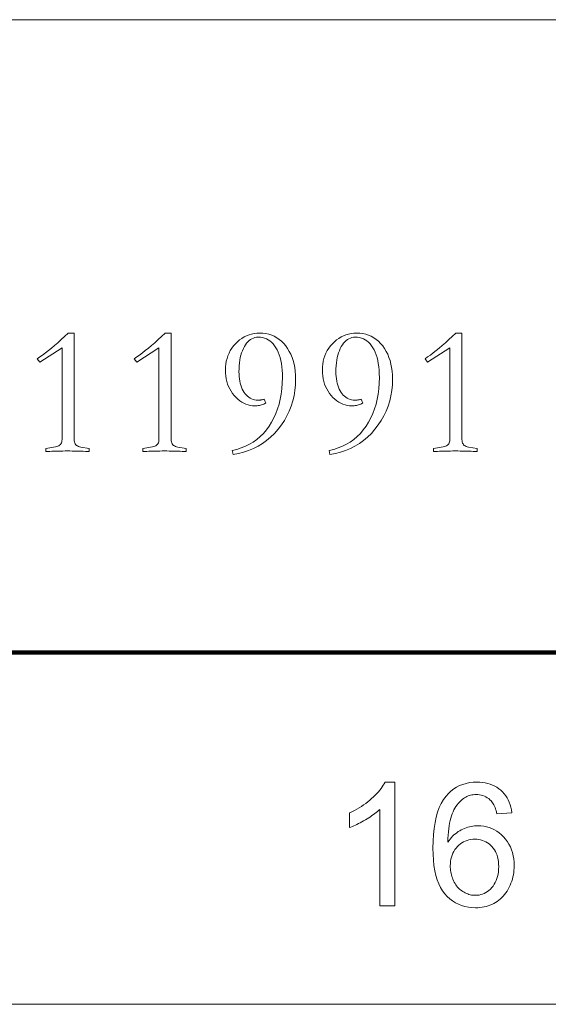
# Model space of a CAD drawing. Extents: x 0 to 1189, y 0 to 841.
# Tile 111 of 132: x 1140 to 1155, y 10 to 38. Entities that reach past the tile are written whole.
import ezdxf

# ---------------------------------------------------------------- set-up
doc = ezdxf.new("R2010")
doc.units = 0

msp = doc.modelspace()

# ---------------------------------------------------------------- linework, layer by layer
at = {"color": 7, "lineweight": 13}
for p, q in [((1169, 38), (1064, 38)), ((10, 10), (1179, 10))]:
    msp.add_line(p, q, dxfattribs=at)
at = {"color": 7, "lineweight": 100}
msp.add_line((20, 20), (1169, 20), dxfattribs=at)
at = {"color": 7, "lineweight": 13}
for points in [[(1142.26, 25.719), (1142.204, 25.722), (1142.147, 25.725), (1142.089, 25.727), (1142.029, 25.729), (1141.968, 25.731), (1141.906, 25.732), (1141.842, 25.733), (1141.777, 25.734), (1141.71, 25.735), (1141.642, 25.735), (1141.574, 25.735), (1141.508, 25.734), (1141.443, 25.733), (1141.379, 25.732), (1141.316, 25.731), (1141.255, 25.729), (1141.195, 25.727), (1141.137, 25.725), (1141.08, 25.722), (1141.025, 25.719), (1141.025, 25.803), (1141.299, 25.851), (1141.334, 25.86), (1141.366, 25.871), (1141.393, 25.885), (1141.417, 25.902), (1141.438, 25.921), (1141.454, 25.943), (1141.467, 25.967), (1141.476, 25.995), (1141.482, 26.024), (1141.484, 26.057), (1141.484, 28.665), (1140.856, 28.258), (1140.782, 28.358), (1140.856, 28.408), (1140.933, 28.464), (1141.014, 28.524), (1141.097, 28.589), (1141.183, 28.659), (1141.272, 28.735), (1141.364, 28.815), (1141.459, 28.901), (1141.557, 28.991), (1141.658, 29.087), (1141.832, 29.087), (1141.832, 26.057), (1141.834, 26.022), (1141.84, 25.991), (1141.849, 25.962), (1141.862, 25.937), (1141.878, 25.914), (1141.899, 25.895), (1141.923, 25.878), (1141.951, 25.864), (1141.982, 25.853), (1142.017, 25.846), (1142.26, 25.803)], [(1145.016, 25.719), (1144.96, 25.722), (1144.903, 25.725), (1144.845, 25.727), (1144.785, 25.729), (1144.724, 25.731), (1144.661, 25.732), (1144.598, 25.733), (1144.532, 25.734), (1144.466, 25.735), (1144.398, 25.735), (1144.33, 25.735), (1144.263, 25.734), (1144.198, 25.733), (1144.134, 25.732), (1144.072, 25.731), (1144.011, 25.729), (1143.951, 25.727), (1143.893, 25.725), (1143.836, 25.722), (1143.78, 25.719), (1143.78, 25.803), (1144.055, 25.851), (1144.09, 25.86), (1144.121, 25.871), (1144.149, 25.885), (1144.173, 25.902), (1144.193, 25.921), (1144.21, 25.943), (1144.223, 25.967), (1144.232, 25.995), (1144.238, 26.024), (1144.24, 26.057), (1144.24, 28.665), (1143.611, 28.258), (1143.537, 28.358), (1143.612, 28.408), (1143.689, 28.464), (1143.769, 28.524), (1143.852, 28.589), (1143.939, 28.659), (1144.028, 28.735), (1144.12, 28.815), (1144.215, 28.901), (1144.313, 28.991), (1144.414, 29.087), (1144.588, 29.087), (1144.588, 26.057), (1144.59, 26.022), (1144.595, 25.991), (1144.605, 25.962), (1144.617, 25.937), (1144.634, 25.914), (1144.654, 25.895), (1144.678, 25.878), (1144.706, 25.864), (1144.738, 25.853), (1144.773, 25.846), (1145.016, 25.803)], [(1147.28, 27.097), (1147.25, 27.082), (1147.22, 27.068), (1147.19, 27.056), (1147.159, 27.046), (1147.128, 27.037), (1147.097, 27.03), (1147.066, 27.025), (1147.034, 27.021), (1147.001, 27.018), (1146.969, 27.018), (1146.902, 27.021), (1146.837, 27.029), (1146.774, 27.044), (1146.712, 27.064), (1146.653, 27.091), (1146.595, 27.123), (1146.538, 27.161), (1146.484, 27.205), (1146.431, 27.255), (1146.38, 27.311), (1146.333, 27.371), (1146.29, 27.433), (1146.252, 27.499), (1146.22, 27.567), (1146.192, 27.639), (1146.17, 27.713), (1146.152, 27.789), (1146.139, 27.869), (1146.132, 27.951), (1146.129, 28.036), (1146.132, 28.124), (1146.141, 28.208), (1146.155, 28.29), (1146.175, 28.369), (1146.201, 28.445), (1146.232, 28.518), (1146.269, 28.589), (1146.312, 28.656), (1146.36, 28.721), (1146.414, 28.783), (1146.473, 28.841), (1146.533, 28.893), (1146.596, 28.938), (1146.662, 28.978), (1146.73, 29.011), (1146.8, 29.038), (1146.873, 29.06), (1146.948, 29.075), (1147.026, 29.084), (1147.106, 29.087), (1147.196, 29.083), (1147.283, 29.072), (1147.365, 29.054), (1147.445, 29.029), (1147.52, 28.996), (1147.593, 28.956), (1147.661, 28.908), (1147.726, 28.854), (1147.787, 28.792), (1147.845, 28.723), (1147.898, 28.648), (1147.946, 28.568), (1147.988, 28.485), (1148.024, 28.397), (1148.055, 28.304), (1148.08, 28.208), (1148.1, 28.107), (1148.114, 28.001), (1148.122, 27.892), (1148.125, 27.778), (1148.12, 27.616), (1148.105, 27.459), (1148.08, 27.306), (1148.045, 27.157), (1148, 27.012), (1147.945, 26.872), (1147.88, 26.736), (1147.806, 26.604), (1147.721, 26.476), (1147.626, 26.352), (1147.523, 26.236), (1147.415, 26.129), (1147.301, 26.033), (1147.182, 25.946), (1147.057, 25.869), (1146.926, 25.803), (1146.789, 25.746), (1146.647, 25.699), (1146.499, 25.662), (1146.346, 25.634), (1146.325, 25.751), (1146.456, 25.781), (1146.581, 25.821), (1146.701, 25.868), (1146.814, 25.925), (1146.922, 25.989), (1147.024, 26.063), (1147.12, 26.145), (1147.21, 26.235), (1147.294, 26.335), (1147.373, 26.442), (1147.444, 26.557), (1147.509, 26.677), (1147.565, 26.802), (1147.614, 26.932), (1147.656, 27.068), (1147.69, 27.209), (1147.716, 27.355), (1147.735, 27.506), (1147.746, 27.663), (1147.75, 27.825), (1147.748, 27.933), (1147.743, 28.035), (1147.733, 28.132), (1147.72, 28.224), (1147.704, 28.312), (1147.684, 28.394), (1147.66, 28.471), (1147.632, 28.543), (1147.6, 28.61), (1147.565, 28.673), (1147.527, 28.729), (1147.486, 28.78), (1147.443, 28.825), (1147.396, 28.863), (1147.348, 28.896), (1147.296, 28.923), (1147.242, 28.944), (1147.185, 28.959), (1147.126, 28.968), (1147.064, 28.971), (1147.016, 28.968), (1146.97, 28.96), (1146.926, 28.947), (1146.884, 28.928), (1146.843, 28.904), (1146.805, 28.874), (1146.768, 28.839), (1146.733, 28.799), (1146.699, 28.753), (1146.668, 28.702), (1146.639, 28.646), (1146.613, 28.587), (1146.59, 28.524), (1146.57, 28.458), (1146.553, 28.389), (1146.539, 28.316), (1146.529, 28.239), (1146.521, 28.159), (1146.516, 28.076), (1146.515, 27.989), (1146.516, 27.917), (1146.521, 27.849), (1146.528, 27.783), (1146.538, 27.72), (1146.552, 27.66), (1146.568, 27.603), (1146.587, 27.549), (1146.609, 27.497), (1146.635, 27.449), (1146.663, 27.403), (1146.693, 27.361), (1146.725, 27.323), (1146.76, 27.29), (1146.796, 27.261), (1146.834, 27.237), (1146.874, 27.217), (1146.916, 27.201), (1146.96, 27.19), (1147.006, 27.183), (1147.053, 27.181), (1147.07, 27.181), (1147.087, 27.182), (1147.105, 27.184), (1147.123, 27.185), (1147.14, 27.188), (1147.158, 27.191), (1147.177, 27.194), (1147.195, 27.198), (1147.214, 27.203), (1147.233, 27.208)], [(1150.036, 27.097), (1150.006, 27.082), (1149.976, 27.068), (1149.946, 27.056), (1149.915, 27.046), (1149.884, 27.037), (1149.853, 27.03), (1149.821, 27.025), (1149.789, 27.021), (1149.757, 27.018), (1149.724, 27.018), (1149.658, 27.021), (1149.593, 27.029), (1149.53, 27.044), (1149.468, 27.064), (1149.408, 27.091), (1149.35, 27.123), (1149.294, 27.161), (1149.24, 27.205), (1149.187, 27.255), (1149.136, 27.311), (1149.088, 27.371), (1149.046, 27.433), (1149.008, 27.499), (1148.975, 27.567), (1148.948, 27.639), (1148.925, 27.713), (1148.908, 27.789), (1148.895, 27.869), (1148.888, 27.951), (1148.885, 28.036), (1148.888, 28.124), (1148.896, 28.208), (1148.911, 28.29), (1148.931, 28.369), (1148.956, 28.445), (1148.988, 28.518), (1149.025, 28.589), (1149.068, 28.656), (1149.116, 28.721), (1149.17, 28.783), (1149.228, 28.841), (1149.289, 28.893), (1149.352, 28.938), (1149.418, 28.978), (1149.486, 29.011), (1149.556, 29.038), (1149.629, 29.06), (1149.704, 29.075), (1149.782, 29.084), (1149.862, 29.087), (1149.952, 29.083), (1150.038, 29.072), (1150.121, 29.054), (1150.2, 29.029), (1150.276, 28.996), (1150.348, 28.956), (1150.417, 28.908), (1150.482, 28.854), (1150.543, 28.792), (1150.601, 28.723), (1150.654, 28.648), (1150.701, 28.568), (1150.743, 28.485), (1150.78, 28.397), (1150.811, 28.304), (1150.836, 28.208), (1150.855, 28.107), (1150.869, 28.001), (1150.878, 27.892), (1150.88, 27.778), (1150.875, 27.616), (1150.861, 27.459), (1150.836, 27.306), (1150.801, 27.157), (1150.756, 27.012), (1150.701, 26.872), (1150.636, 26.736), (1150.561, 26.604), (1150.476, 26.476), (1150.382, 26.352), (1150.279, 26.236), (1150.171, 26.129), (1150.057, 26.033), (1149.937, 25.946), (1149.812, 25.869), (1149.681, 25.803), (1149.545, 25.746), (1149.403, 25.699), (1149.255, 25.662), (1149.102, 25.634), (1149.08, 25.751), (1149.212, 25.781), (1149.337, 25.821), (1149.456, 25.868), (1149.57, 25.925), (1149.678, 25.989), (1149.779, 26.063), (1149.875, 26.145), (1149.966, 26.235), (1150.05, 26.335), (1150.128, 26.442), (1150.2, 26.557), (1150.264, 26.677), (1150.321, 26.802), (1150.37, 26.932), (1150.411, 27.068), (1150.445, 27.209), (1150.472, 27.355), (1150.491, 27.506), (1150.502, 27.663), (1150.506, 27.825), (1150.504, 27.933), (1150.498, 28.035), (1150.489, 28.132), (1150.476, 28.224), (1150.459, 28.312), (1150.439, 28.394), (1150.415, 28.471), (1150.387, 28.543), (1150.356, 28.61), (1150.321, 28.673), (1150.283, 28.729), (1150.242, 28.78), (1150.198, 28.825), (1150.152, 28.863), (1150.103, 28.896), (1150.052, 28.923), (1149.998, 28.944), (1149.941, 28.959), (1149.881, 28.968), (1149.819, 28.971), (1149.772, 28.968), (1149.726, 28.96), (1149.682, 28.947), (1149.64, 28.928), (1149.599, 28.904), (1149.56, 28.874), (1149.523, 28.839), (1149.488, 28.799), (1149.455, 28.753), (1149.424, 28.702), (1149.394, 28.646), (1149.368, 28.587), (1149.345, 28.524), (1149.326, 28.458), (1149.309, 28.389), (1149.295, 28.316), (1149.284, 28.239), (1149.277, 28.159), (1149.272, 28.076), (1149.27, 27.989), (1149.272, 27.917), (1149.276, 27.849), (1149.284, 27.783), (1149.294, 27.72), (1149.307, 27.66), (1149.324, 27.603), (1149.343, 27.549), (1149.365, 27.497), (1149.39, 27.449), (1149.418, 27.403), (1149.449, 27.361), (1149.481, 27.323), (1149.516, 27.29), (1149.552, 27.261), (1149.59, 27.237), (1149.63, 27.217), (1149.672, 27.201), (1149.716, 27.19), (1149.761, 27.183), (1149.809, 27.181), (1149.826, 27.181), (1149.843, 27.182), (1149.86, 27.184), (1149.878, 27.185), (1149.896, 27.188), (1149.914, 27.191), (1149.932, 27.194), (1149.951, 27.198), (1149.969, 27.203), (1149.988, 27.208)], [(1153.282, 25.719), (1153.227, 25.722), (1153.17, 25.725), (1153.112, 25.727), (1153.052, 25.729), (1152.991, 25.731), (1152.928, 25.732), (1152.865, 25.733), (1152.799, 25.734), (1152.733, 25.735), (1152.665, 25.735), (1152.597, 25.735), (1152.53, 25.734), (1152.465, 25.733), (1152.401, 25.732), (1152.339, 25.731), (1152.278, 25.729), (1152.218, 25.727), (1152.16, 25.725), (1152.103, 25.722), (1152.047, 25.719), (1152.047, 25.803), (1152.322, 25.851), (1152.357, 25.86), (1152.388, 25.871), (1152.416, 25.885), (1152.44, 25.902), (1152.46, 25.921), (1152.477, 25.943), (1152.49, 25.967), (1152.499, 25.995), (1152.505, 26.024), (1152.506, 26.057), (1152.506, 28.665), (1151.878, 28.258), (1151.804, 28.358), (1151.879, 28.408), (1151.956, 28.464), (1152.036, 28.524), (1152.119, 28.589), (1152.206, 28.659), (1152.295, 28.735), (1152.387, 28.815), (1152.482, 28.901), (1152.58, 28.991), (1152.681, 29.087), (1152.855, 29.087), (1152.855, 26.057), (1152.857, 26.022), (1152.862, 25.991), (1152.872, 25.962), (1152.884, 25.937), (1152.901, 25.914), (1152.921, 25.895), (1152.945, 25.878), (1152.973, 25.864), (1153.005, 25.853), (1153.04, 25.846), (1153.282, 25.803)], [(1150.946, 12.805), (1150.516, 12.805), (1150.516, 15.543), (1150.484, 15.514), (1150.45, 15.484), (1150.414, 15.455), (1150.377, 15.425), (1150.337, 15.395), (1150.295, 15.366), (1150.252, 15.336), (1150.206, 15.306), (1150.159, 15.277), (1150.109, 15.247), (1150.059, 15.218), (1150.01, 15.191), (1149.963, 15.165), (1149.916, 15.141), (1149.87, 15.118), (1149.825, 15.096), (1149.782, 15.076), (1149.739, 15.058), (1149.697, 15.041), (1149.657, 15.025), (1149.657, 15.441), (1149.728, 15.475), (1149.797, 15.511), (1149.865, 15.549), (1149.931, 15.588), (1149.995, 15.628), (1150.057, 15.67), (1150.117, 15.713), (1150.176, 15.758), (1150.232, 15.804), (1150.287, 15.851), (1150.339, 15.899), (1150.389, 15.947), (1150.435, 15.995), (1150.478, 16.042), (1150.517, 16.089), (1150.554, 16.135), (1150.588, 16.182), (1150.618, 16.228), (1150.645, 16.274), (1150.669, 16.319), (1150.946, 16.319)], [(1154.276, 15.448), (1153.849, 15.414), (1153.837, 15.464), (1153.824, 15.51), (1153.81, 15.554), (1153.796, 15.595), (1153.78, 15.633), (1153.763, 15.668), (1153.745, 15.701), (1153.727, 15.731), (1153.707, 15.758), (1153.687, 15.782), (1153.651, 15.817), (1153.614, 15.848), (1153.575, 15.876), (1153.534, 15.9), (1153.492, 15.92), (1153.448, 15.936), (1153.403, 15.949), (1153.356, 15.959), (1153.307, 15.964), (1153.257, 15.966), (1153.217, 15.965), (1153.177, 15.961), (1153.138, 15.956), (1153.101, 15.948), (1153.064, 15.937), (1153.029, 15.925), (1152.994, 15.91), (1152.961, 15.893), (1152.928, 15.873), (1152.897, 15.851), (1152.857, 15.82), (1152.819, 15.787), (1152.783, 15.75), (1152.748, 15.711), (1152.715, 15.669), (1152.684, 15.625), (1152.655, 15.577), (1152.627, 15.527), (1152.601, 15.475), (1152.577, 15.419), (1152.554, 15.36), (1152.534, 15.296), (1152.517, 15.227), (1152.501, 15.153), (1152.488, 15.075), (1152.477, 14.991), (1152.468, 14.903), (1152.461, 14.81), (1152.457, 14.712), (1152.455, 14.61), (1152.487, 14.656), (1152.52, 14.699), (1152.554, 14.741), (1152.59, 14.779), (1152.627, 14.816), (1152.666, 14.85), (1152.706, 14.881), (1152.747, 14.91), (1152.79, 14.937), (1152.834, 14.961), (1152.88, 14.983), (1152.925, 15.002), (1152.971, 15.019), (1153.017, 15.034), (1153.064, 15.047), (1153.112, 15.057), (1153.159, 15.065), (1153.207, 15.071), (1153.256, 15.074), (1153.305, 15.075), (1153.39, 15.072), (1153.472, 15.063), (1153.551, 15.047), (1153.628, 15.025), (1153.703, 14.996), (1153.775, 14.961), (1153.844, 14.92), (1153.911, 14.873), (1153.975, 14.819), (1154.037, 14.759), (1154.094, 14.694), (1154.145, 14.625), (1154.191, 14.553), (1154.23, 14.476), (1154.263, 14.396), (1154.29, 14.313), (1154.311, 14.226), (1154.327, 14.134), (1154.336, 14.04), (1154.339, 13.941), (1154.337, 13.876), (1154.333, 13.811), (1154.326, 13.748), (1154.316, 13.685), (1154.303, 13.624), (1154.287, 13.563), (1154.269, 13.503), (1154.248, 13.444), (1154.224, 13.386), (1154.197, 13.329), (1154.167, 13.274), (1154.135, 13.221), (1154.102, 13.171), (1154.066, 13.124), (1154.028, 13.079), (1153.988, 13.037), (1153.946, 12.998), (1153.901, 12.961), (1153.855, 12.927), (1153.806, 12.896), (1153.756, 12.867), (1153.704, 12.841), (1153.651, 12.819), (1153.597, 12.799), (1153.541, 12.783), (1153.484, 12.769), (1153.426, 12.759), (1153.366, 12.751), (1153.305, 12.747), (1153.243, 12.745), (1153.137, 12.749), (1153.036, 12.761), (1152.938, 12.781), (1152.845, 12.808), (1152.755, 12.844), (1152.669, 12.887), (1152.588, 12.939), (1152.51, 12.998), (1152.436, 13.065), (1152.367, 13.14), (1152.302, 13.224), (1152.245, 13.319), (1152.194, 13.424), (1152.15, 13.538), (1152.112, 13.663), (1152.082, 13.799), (1152.058, 13.944), (1152.041, 14.1), (1152.031, 14.266), (1152.028, 14.443), (1152.031, 14.64), (1152.042, 14.826), (1152.061, 15.002), (1152.088, 15.166), (1152.121, 15.319), (1152.162, 15.461), (1152.211, 15.592), (1152.267, 15.712), (1152.331, 15.82), (1152.402, 15.918), (1152.47, 15.994), (1152.542, 16.063), (1152.619, 16.123), (1152.7, 16.175), (1152.786, 16.219), (1152.876, 16.255), (1152.971, 16.283), (1153.071, 16.303), (1153.175, 16.315), (1153.283, 16.319), (1153.364, 16.317), (1153.443, 16.31), (1153.518, 16.298), (1153.59, 16.282), (1153.659, 16.261), (1153.725, 16.236), (1153.788, 16.206), (1153.849, 16.171), (1153.906, 16.132), (1153.96, 16.088), (1154.011, 16.04), (1154.057, 15.988), (1154.099, 15.933), (1154.137, 15.874), (1154.171, 15.812), (1154.201, 15.746), (1154.226, 15.677), (1154.247, 15.604), (1154.264, 15.528)], [(1152.522, 13.939), (1152.523, 13.895), (1152.526, 13.851), (1152.53, 13.807), (1152.537, 13.764), (1152.545, 13.722), (1152.556, 13.679), (1152.568, 13.637), (1152.582, 13.596), (1152.598, 13.555), (1152.616, 13.514), (1152.636, 13.474), (1152.657, 13.437), (1152.679, 13.401), (1152.703, 13.367), (1152.729, 13.335), (1152.756, 13.305), (1152.785, 13.277), (1152.815, 13.251), (1152.847, 13.227), (1152.88, 13.205), (1152.914, 13.185), (1152.948, 13.167), (1152.983, 13.151), (1153.018, 13.137), (1153.054, 13.125), (1153.089, 13.116), (1153.125, 13.108), (1153.162, 13.103), (1153.198, 13.1), (1153.236, 13.099), (1153.289, 13.101), (1153.341, 13.107), (1153.392, 13.118), (1153.441, 13.134), (1153.489, 13.153), (1153.535, 13.178), (1153.579, 13.206), (1153.622, 13.239), (1153.664, 13.276), (1153.703, 13.318), (1153.741, 13.364), (1153.774, 13.412), (1153.803, 13.464), (1153.829, 13.519), (1153.85, 13.577), (1153.868, 13.639), (1153.882, 13.703), (1153.891, 13.77), (1153.897, 13.841), (1153.899, 13.915), (1153.897, 13.986), (1153.892, 14.054), (1153.882, 14.119), (1153.868, 14.181), (1153.851, 14.239), (1153.83, 14.295), (1153.805, 14.348), (1153.776, 14.397), (1153.743, 14.444), (1153.706, 14.487), (1153.666, 14.527), (1153.625, 14.562), (1153.581, 14.593), (1153.535, 14.621), (1153.487, 14.644), (1153.438, 14.662), (1153.386, 14.677), (1153.332, 14.687), (1153.277, 14.694), (1153.219, 14.696), (1153.161, 14.694), (1153.106, 14.687), (1153.052, 14.677), (1153, 14.662), (1152.95, 14.644), (1152.901, 14.621), (1152.854, 14.593), (1152.809, 14.562), (1152.766, 14.527), (1152.725, 14.487), (1152.686, 14.444), (1152.652, 14.398), (1152.621, 14.35), (1152.595, 14.299), (1152.573, 14.245), (1152.554, 14.189), (1152.54, 14.131), (1152.53, 14.069), (1152.524, 14.005)]]:
    msp.add_lwpolyline(points, close=True, dxfattribs=at)

doc.saveas('drawing.dxf')
